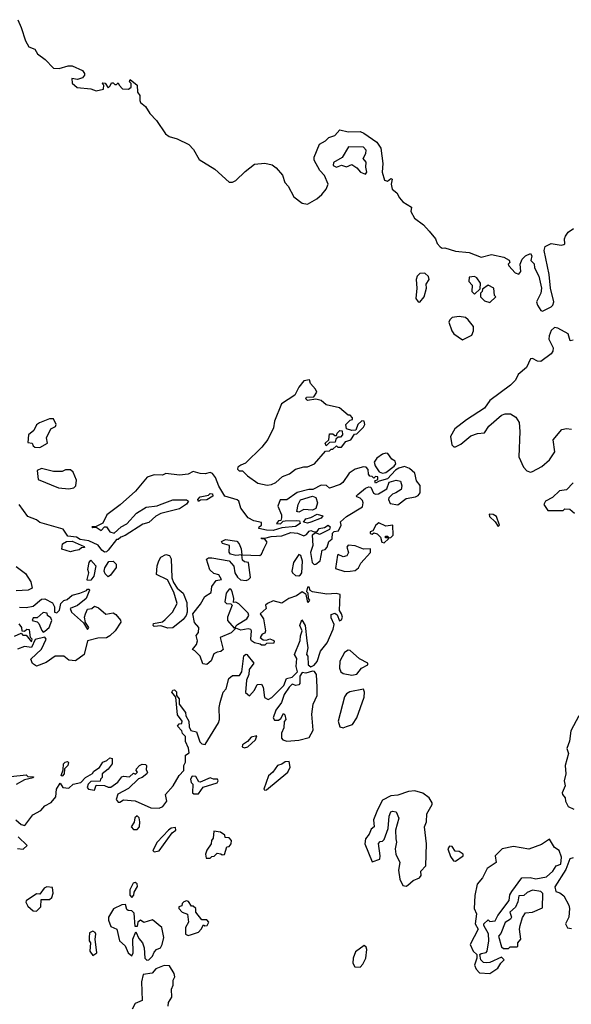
# Model space of a CAD drawing. Extents: x 2240384 to 2404287, y 351326 to 526670.
# Tile 157 of 256: x 2345086 to 2348324, y 419534 to 425310. Entities that reach past the tile are written whole.
import ezdxf

# ---------------------------------------------------------------- set-up
doc = ezdxf.new("R2010")
doc.units = 0

msp = doc.modelspace()

# ---------------------------------------------------------------- linework, layer by layer
at = {"layer": '0CON20XD'}
for points in [[(2345075, 425310), (2345096, 425265), (2345121.2, 425185), (2345140, 425150), (2345175, 425137.5), (2345190.3, 425110.3), (2345237, 425077), (2345285, 425025.7), (2345317.3, 425022.7), (2345370.7, 425039.3), (2345395, 425040), (2345455, 425012.5), (2345467.5, 424995), (2345467.5, 424985), (2345455, 424968.8), (2345425, 424958.8), (2345393.3, 424965), (2345395, 424937.5), (2345423.1, 424913.1), (2345504, 424904), (2345535, 424892.5), (2345578.3, 424901.7), (2345580, 424925), (2345570, 424935), (2345575, 424940), (2345588.3, 424938.3), (2345605, 424910), (2345618.3, 424921.7), (2345625, 424940), (2345635, 424940), (2345645, 424930), (2345655, 424930), (2345665, 424940), (2345670, 424925), (2345690, 424905), (2345725, 424902.5), (2345740, 424915), (2345740, 424935), (2345730, 424945), (2345735, 424960), (2345776.2, 424925), (2345777.5, 424885), (2345792.5, 424865), (2345791.2, 424835), (2345796.2, 424825), (2345825, 424800), (2345849.5, 424759.5), (2345888.6, 424718.6), (2345941.3, 424641.3), (2345964, 424624), (2346010.1, 424610.1), (2346078.4, 424578.4)], [(2346078.4, 424578.4), (2346107.5, 424547.5), (2346139.7, 424489.7), (2346232.7, 424432.7), (2346315, 424357.5), (2346335, 424357.1), (2346355, 424365.7), (2346409.7, 424420.3), (2346465, 424463.1), (2346525, 424467.5), (2346568.1, 424458.1), (2346591.1, 424441.1), (2346628.3, 424398.3), (2346643.5, 424355), (2346662.8, 424332.8), (2346695, 424271.4), (2346745, 424233.1), (2346775, 424226.9), (2346830.7, 424259.3), (2346860, 424285), (2346884.2, 424315), (2346896.7, 424345), (2346876, 424395), (2346847.5, 424425), (2346814.4, 424485), (2346815, 424502.5), (2346845, 424580), (2346881.2, 424598.8), (2346901.7, 424618.3), (2346935, 424630), (2346965, 424663.3), (2347015, 424651.2), (2347085, 424654), (2347106.2, 424645), (2347181.7, 424591.7), (2347205.9, 424555.9), (2347216.9, 424466.9), (2347213.1, 424415), (2347228, 424368), (2347245, 424363.3), (2347265, 424378.8), (2347272.5, 424375), (2347265.7, 424345), (2347272.5, 424315), (2347300, 424295), (2347314.6, 424264.6), (2347335, 424240.8), (2347385, 424210), (2347382.5, 424185), (2347403.3, 424145), (2347455.6, 424105.6), (2347489.7, 424069.7), (2347526.2, 424025), (2347536.4, 423996.4), (2347555, 423977.5), (2347565, 423970), (2347581.7, 423971.7), (2347645, 423951.2), (2347724, 423944), (2347795, 423917.5), (2347855, 423933.3), (2347927.5, 423917.5), (2347959.3, 423899.3), (2347962.5, 423885), (2347953.3, 423875), (2347957.5, 423865), (2347994.4, 423824.4), (2348015, 423816.2), (2348027.1, 423832.9), (2348023.8, 423875), (2348034.5, 423905.5), (2348054.5, 423925.5), (2348085, 423937.5), (2348092, 423925), (2348086.7, 423896.7), (2348105, 423877.5), (2348108, 423855), (2348133.3, 423805), (2348148.1, 423735), (2348144, 423705), (2348120, 423655), (2348124.6, 423634.6), (2348145, 423603.3), (2348155, 423599.2), (2348205, 423624.7), (2348216, 423635), (2348222.1, 423655), (2348201.6, 423735), (2348193.9, 423815), (2348164.6, 423955), (2348170.2, 423979.8), (2348205, 423997.1), (2348265, 423987.5), (2348279.1, 423990.9), (2348285.6, 423995), (2348283.3, 424025), (2348289.5, 424040.5), (2348305, 424063.3), (2348337.5, 424085)], [(2347115, 424403.3), (2347123.3, 424415), (2347117.5, 424445), (2347120, 424475), (2347102.5, 424495), (2347118.8, 424525), (2347120, 424545), (2347105, 424561.2), (2347016.4, 424563.6), (2346979.3, 424500.7), (2346927.5, 424472.5), (2346926.7, 424455), (2346945, 424444), (2346975, 424457.5), (2347005, 424447.5), (2347035, 424460), (2347065, 424440), (2347087.5, 424415), (2347115, 424403.3)], [(2347435, 423653.3), (2347460, 423685), (2347473.3, 423735), (2347472, 423758), (2347488.8, 423785), (2347485, 423802.5), (2347465, 423822.5), (2347435, 423820), (2347420, 423805), (2347414.2, 423785.8), (2347418, 423735), (2347412, 423675), (2347424.1, 423654.1), (2347435, 423653.3)], [(2347755, 423700), (2347788.3, 423731.7), (2347790, 423765), (2347770, 423795), (2347755, 423802.5), (2347725, 423800), (2347722.5, 423775), (2347741.7, 423751.7), (2347740, 423715), (2347755, 423700)], [(2347845, 423650), (2347880, 423685), (2347872.5, 423692.5), (2347870, 423735), (2347835, 423753.3), (2347801.7, 423728.3), (2347800, 423715), (2347790, 423705), (2347790, 423685), (2347815, 423660), (2347845, 423650)], [(2347685, 423431.2), (2347740.5, 423459.5), (2347750, 423485), (2347749.5, 423509.5), (2347719.3, 423549.3), (2347702, 423562), (2347665, 423569.2), (2347625, 423562.9), (2347610.3, 423549.7), (2347605.7, 423535), (2347622.3, 423485), (2347635, 423467.1), (2347685, 423431.2)], [(2348335, 423429.2), (2348316.7, 423426.7), (2348305, 423466.2), (2348245, 423500), (2348225, 423503.2), (2348205, 423486.9), (2348193.8, 423455), (2348192.5, 423435), (2348217.2, 423385), (2348214.8, 423365.2), (2348205, 423349.6), (2348145, 423304.4), (2348125, 423306.5), (2348095, 423321.8), (2348085, 423319.5), (2348060.5, 423269.5), (2348012.3, 423227.7), (2347995.6, 423195), (2347967.5, 423165), (2347845.4, 423075), (2347815, 423031.4), (2347707.8, 422962.2), (2347641, 422909), (2347615.5, 422865.5), (2347622.5, 422815), (2347635, 422803.8), (2347645, 422803.3), (2347675, 422819.5), (2347735, 422869.5), (2347772.7, 422882.7), (2347813.6, 422886.4), (2347838.8, 422925), (2347915, 422990), (2347935, 422998.2), (2347966.7, 422996.7), (2347998.3, 422978.3), (2348017, 422947), (2348022.5, 422895), (2348015.7, 422745), (2348042.9, 422685), (2348063.6, 422663.6), (2348085, 422656), (2348095, 422658.8), (2348150.7, 422689.3), (2348195, 422727.5), (2348226.1, 422773.9), (2348217.5, 422845), (2348267.5, 422905), (2348295, 422911.2), (2348325, 422908)], [(2346538.3, 422578.3), (2346565, 422582.9), (2346590, 422595), (2346629.3, 422630.7), (2346670, 422645), (2346705, 422672.5), (2346753.6, 422686.4), (2346775, 422686.7), (2346817.5, 422705), (2346881.7, 422778.3), (2346905, 422780), (2346915, 422790), (2346925, 422790), (2346945, 422810), (2346953, 422803), (2346975, 422802.5), (2347000, 422835), (2347030, 422845), (2347051.7, 422878.3), (2347065, 422880), (2347105, 422920), (2347112.5, 422935), (2347107.5, 422955), (2347093.6, 422956.4), (2347070, 422935), (2347058.3, 422901.7), (2347035, 422900), (2347005, 422910), (2347000, 422935), (2347025, 422960), (2347040, 422965), (2347040, 422975), (2347025, 422990), (2347015, 422990), (2346963.6, 423033.6), (2346885, 423051.2), (2346855, 423076), (2346825, 423083.3), (2346775, 423076.7), (2346766.7, 423085), (2346770, 423095), (2346812.5, 423097.5), (2346830, 423125), (2346822.3, 423142.3), (2346792.5, 423175), (2346786.7, 423196.7), (2346755, 423191.2), (2346724.4, 423155), (2346702, 423108), (2346623.6, 423056.4), (2346582, 422955), (2346576.2, 422915), (2346542.9, 422847.1), (2346508.3, 422801.7), (2346411.7, 422708.3), (2346384.1, 422695.9), (2346366.7, 422685), (2346365, 422672.5), (2346375, 422663.3), (2346395, 422663.3), (2346424.4, 422634.4), (2346485, 422591.2), (2346538.3, 422578.3)], [(2345205, 422800), (2345250, 422825), (2345243, 422857), (2345270, 422910), (2345296.4, 422923.6), (2345300, 422935), (2345285, 422967.5), (2345260.7, 422969.3), (2345202.5, 422945), (2345185, 422932.5), (2345169.3, 422900.7), (2345137.5, 422875), (2345135, 422830), (2345160, 422825), (2345165, 422810), (2345175, 422802.5), (2345205, 422800)], [(2346885, 422810), (2346880, 422825), (2346900, 422845), (2346905, 422880), (2346925, 422880), (2346935, 422870), (2346945, 422870), (2346950, 422885), (2346965, 422900), (2346978.3, 422898.3), (2346980, 422875), (2346968.3, 422861.7), (2346955, 422860), (2346941.7, 422848.3), (2346938.3, 422831.7), (2346905, 422830), (2346885, 422810)], [(2347215, 422648.8), (2347235, 422653.8), (2347285, 422690), (2347293.8, 422705), (2347290, 422720), (2347271.3, 422731.3), (2347246.2, 422765), (2347235, 422766.9), (2347215, 422761.2), (2347181.7, 422738.3), (2347166.7, 422715), (2347171.7, 422691.7), (2347196.7, 422656.7), (2347215, 422648.8)], [(2345521.7, 420901.7), (2345555, 420922.5), (2345575, 420953.3), (2345597, 420963), (2345615, 420980), (2345630, 420975), (2345630, 420945), (2345606.7, 420913.3), (2345570, 420885), (2345570, 420865), (2345560, 420855), (2345558.3, 420841.7), (2345505, 420840), (2345487.5, 420825), (2345482.5, 420805), (2345490, 420795), (2345525, 420790), (2345535, 420820), (2345585, 420817.5), (2345605, 420807.5), (2345621.7, 420808.3), (2345662.5, 420837.5), (2345685, 420867.5), (2345695, 420872.5), (2345731.7, 420868.3), (2345755, 420890), (2345767, 420883), (2345777.5, 420895), (2345770, 420905), (2345772.5, 420915), (2345790, 420935), (2345805, 420942.5), (2345825, 420940), (2345830, 420935), (2345828.3, 420908.3), (2345837.5, 420895), (2345832.5, 420885), (2345805, 420863.3), (2345783.3, 420856.7), (2345725, 420800), (2345663.3, 420766.7), (2345652.5, 420735), (2345665, 420720), (2345675, 420720), (2345695, 420733.3), (2345765, 420728), (2345856.4, 420686.4), (2345905, 420683.8), (2345925.8, 420694.2), (2345950, 420725), (2345942.5, 420765), (2345986.7, 420815), (2346022.5, 420875), (2346050, 420905), (2346050, 420935), (2346060, 420955), (2346060, 420995), (2346081.7, 421008.3), (2346077, 421037), (2346060, 421075), (2346060, 421105), (2346041.7, 421121.7), (2346038.3, 421138.3), (2346012.5, 421165), (2346021.7, 421178.3), (2346038.3, 421181.7), (2346040, 421195), (2346012, 421232), (2346002.5, 421335), (2345980, 421365), (2345985, 421376.7), (2345995, 421378.8), (2346006.1, 421366.1), (2346007.5, 421345), (2346023.3, 421325), (2346023.3, 421295), (2346060, 421245), (2346062.5, 421225), (2346080, 421195), (2346080.7, 421160.7), (2346090, 421140), (2346125, 421132.5), (2346144.2, 421074.2), (2346155, 421062), (2346175, 421058), (2346253.8, 421185), (2346260, 421205), (2346257.5, 421275), (2346262.5, 421305), (2346280, 421365), (2346297.5, 421385), (2346313.3, 421445), (2346335, 421463.3), (2346377, 421463), (2346390, 421485), (2346401.7, 421578.3), (2346413, 421587), (2346420, 421585), (2346460, 421535), (2346433, 421497), (2346431.7, 421468.3), (2346417.5, 421435), (2346412.3, 421362.3), (2346436.1, 421343.9), (2346463.6, 421376.4), (2346480.7, 421409.3), (2346505, 421412.5), (2346516.2, 421395), (2346524, 421334), (2346545, 421321.2), (2346565.9, 421334.1), (2346636.4, 421403.6), (2346652.5, 421445), (2346685, 421452.5), (2346717.5, 421485), (2346708.8, 421515), (2346713, 421563), (2346700, 421585), (2346733, 421667), (2346733.8, 421695), (2346743.8, 421725), (2346731.2, 421755), (2346741.7, 421788.3), (2346761.2, 421755), (2346772.5, 421665), (2346777.5, 421625), (2346770, 421585), (2346777.5, 421575), (2346780, 421525), (2346795, 421512.5), (2346815, 421522.5), (2346832, 421545), (2346851.4, 421605), (2346891.1, 421655), (2346926.7, 421735), (2346931.7, 421761.7), (2346915, 421800), (2346915, 421820), (2346935, 421827.5), (2346949.3, 421819.3), (2346962.5, 421782.5), (2346975, 421790), (2346980, 421805), (2346975.8, 421825), (2346963.3, 421843.3), (2346967.1, 421937.1), (2346944.2, 421944.2), (2346889.5, 421939.5), (2346805, 421952.5), (2346791.7, 421961.7), (2346785, 421980), (2346775, 421980), (2346770, 421955), (2346777.5, 421947.5), (2346780, 421915), (2346787.5, 421905), (2346778.3, 421891.7), (2346768.3, 421938.3), (2346745, 421952.5), (2346710.6, 421929.4), (2346666.2, 421915), (2346625, 421886.2), (2346575, 421900), (2346540, 421885), (2346530, 421875), (2346532.5, 421855), (2346497.5, 421825), (2346517.5, 421795), (2346530, 421725), (2346525, 421710), (2346510, 421705), (2346497.5, 421685), (2346515, 421672.5), (2346535, 421670), (2346555, 421677.5), (2346575, 421670), (2346580, 421665), (2346577, 421653), (2346535, 421650), (2346525, 421640), (2346505, 421640), (2346497, 421647), (2346465, 421653.8), (2346446.7, 421665), (2346443.3, 421675), (2346447.5, 421725), (2346443, 421733), (2346427, 421737), (2346385, 421728.8), (2346355, 421740), (2346350, 421735), (2346328, 421712), (2346263.9, 421686.1), (2346280, 421615), (2346267, 421603), (2346245, 421600), (2346225, 421588.8), (2346210.7, 421549.3), (2346185, 421526.7), (2346160.8, 421530.8), (2346145, 421576.7), (2346115, 421607.5), (2346100, 421615), (2346123.3, 421645), (2346130, 421665), (2346122.5, 421697.5), (2346136.7, 421715), (2346137.5, 421745), (2346113, 421773), (2346103.3, 421825), (2346148.3, 421881.7), (2346173.6, 421926.4), (2346210.7, 421949.3), (2346213.3, 421985), (2346240, 422020), (2346270, 422025), (2346255, 422053.3), (2346225, 422060), (2346201.7, 422081.7), (2346182.5, 422145), (2346195, 422152.5), (2346215, 422153.3), (2346316.1, 422136.1), (2346343.6, 422103.6), (2346350, 422065), (2346365, 422040), (2346383, 422023), (2346415, 422020), (2346430, 422025), (2346441.7, 422038.3), (2346430, 422125), (2346405, 422130), (2346395, 422140), (2346390, 422170), (2346355, 422166.2), (2346323.8, 422173.8), (2346316.4, 422186.4), (2346317.5, 422225), (2346276.4, 422236.4), (2346271.7, 422248.3), (2346295, 422260), (2346360.5, 422250.5), (2346374.3, 422234.3), (2346385.8, 422205), (2346390, 422170), (2346495, 422166.2), (2346506.2, 422175), (2346520, 422205), (2346538.8, 422245), (2346525, 422262.5), (2346505, 422263.8), (2346505, 422270), (2346525, 422267.5), (2346562.3, 422277.7), (2346625, 422281.2), (2346678.7, 422301.3), (2346716.6, 422296.6), (2346755, 422282.5), (2346770, 422290), (2346785, 422310), (2346795, 422314), (2346815, 422306.2), (2346831.7, 422308.3), (2346844.5, 422325.5), (2346875, 422331.2), (2346897.5, 422345), (2346908.8, 422335), (2346905, 422320), (2346845, 422290), (2346825, 422300), (2346802.5, 422285), (2346807.5, 422225), (2346793.3, 422185), (2346803.3, 422125), (2346815, 422113.3), (2346825, 422116.2), (2346850, 422135), (2346861.7, 422198.3), (2346878.3, 422201.7), (2346890, 422215), (2346901.7, 422248.3), (2346920, 422265), (2346921.7, 422298.3), (2346933, 422307), (2346958.3, 422311.7), (2346972.5, 422345), (2346970, 422365), (2347004.2, 422395), (2347097.7, 422452.3), (2347102.2, 422475), (2347098.3, 422488.3), (2347085, 422503.3), (2347065, 422510), (2347063, 422517), (2347070, 422525), (2347115, 422562.5), (2347135, 422570), (2347147.5, 422567.5), (2347162.7, 422532.7), (2347175, 422526.2), (2347191.7, 422528.3), (2347241.7, 422558.3), (2347255, 422597.5), (2347295, 422608.8), (2347321.7, 422601.7), (2347330, 422575), (2347325.8, 422554.2), (2347293.6, 422533.6), (2347274.1, 422525.9), (2347252.5, 422505), (2347250, 422495), (2347261.2, 422471.2), (2347305, 422463.8), (2347355, 422501.2), (2347409.7, 422510.3), (2347425, 422518), (2347436.4, 422533.6), (2347436.6, 422576.6), (2347414.3, 422605), (2347405, 422650), (2347375, 422676.7), (2347345, 422688.8), (2347311.9, 422678.1), (2347292.7, 422667.3), (2347244.1, 422615.9), (2347196.7, 422603.3), (2347175, 422590), (2347170, 422605), (2347188.3, 422611.7), (2347188.3, 422628.3), (2347175, 422630), (2347165, 422620), (2347155, 422630), (2347141.7, 422631.7), (2347133, 422643), (2347131.7, 422671.7), (2347120, 422685), (2347105, 422687.5), (2347055, 422673.3), (2347020.5, 422649.5), (2346983.3, 422595), (2346967.7, 422582.3), (2346905, 422562.5), (2346887, 422577), (2346855, 422580), (2346807, 422553), (2346783, 422553), (2346715, 422535.8), (2346655, 422493.8), (2346615, 422493.3), (2346600.8, 422455), (2346623.3, 422405), (2346622.5, 422387.5), (2346618.3, 422371.7), (2346605, 422370), (2346593.3, 422355), (2346617, 422353), (2346632.5, 422367.5), (2346645, 422370), (2346712.5, 422372.5), (2346729.3, 422369.3), (2346733.3, 422355), (2346705, 422337.5), (2346625, 422328.8), (2346575, 422312.9), (2346534.2, 422314.2), (2346490, 422325), (2346492.5, 422335), (2346505.9, 422344.1), (2346505, 422360), (2346459.7, 422369.7), (2346427.6, 422387.6), (2346384.5, 422444.5), (2346372.5, 422485), (2346363.6, 422493.6), (2346290, 422515), (2346255, 422572.5), (2346236.2, 422625), (2346218.3, 422648.3), (2346205, 422653.8), (2346175, 422646), (2346145, 422646.7), (2346105, 422658.5), (2346075.6, 422644.4), (2346025, 422637.5), (2345945, 422648), (2345925, 422638), (2345875, 422639.2), (2345835, 422625.8), (2345765.6, 422544.4), (2345677.1, 422462.9), (2345597.5, 422405), (2345574.2, 422355.8), (2345535, 422337.5), (2345510, 422335), (2345515, 422330), (2345535, 422333.3), (2345565, 422313.8), (2345585, 422333.8), (2345595, 422334), (2345615, 422306.2), (2345641.7, 422298.3), (2345682.5, 422335), (2345715, 422352.5), (2345772.5, 422415), (2345829.3, 422450.7), (2345893, 422457), (2345906.4, 422463.6), (2345985, 422492.5), (2346065, 422492.5), (2346077.5, 422485), (2346065, 422467.5), (2346025, 422441.2), (2345915, 422412.5), (2345885, 422397.5), (2345845, 422360), (2345809.3, 422350.7), (2345706.1, 422283.9), (2345680, 422275), (2345665, 422260), (2345655, 422260), (2345605, 422197.5), (2345595, 422187.5), (2345585, 422186.7), (2345568.3, 422198.3), (2345547.1, 422227.1), (2345491.7, 422251.7), (2345440.5, 422260.5), (2345420, 422275), (2345370, 422280), (2345341.4, 422321.4), (2345205, 422360), (2345185, 422376.2), (2345135, 422396), (2345083.8, 422465)], [(2345375, 422556.7), (2345405, 422563.8), (2345416.7, 422575), (2345419.3, 422609.3), (2345400.8, 422655), (2345385, 422669.2), (2345355, 422670), (2345335, 422660), (2345285, 422660), (2345215, 422676.2), (2345190, 422665), (2345195, 422612.5), (2345314, 422564), (2345375, 422556.7)], [(2348335, 422593.3), (2348295, 422552.5), (2348255, 422546.7), (2348213, 422507), (2348172.5, 422485), (2348162.5, 422465), (2348185, 422430), (2348275, 422430), (2348285, 422440), (2348315, 422437.5), (2348342.5, 422415)], [(2346135, 422483.3), (2346132.5, 422495), (2346145, 422510), (2346195, 422520), (2346205, 422530), (2346218.3, 422528.3), (2346220, 422515), (2346185, 422493.3), (2346148.3, 422491.7), (2346135, 422483.3)], [(2346725, 422420), (2346712.5, 422425), (2346720, 422465), (2346735, 422493.8), (2346805, 422513.8), (2346825, 422507.5), (2346833.8, 422475), (2346825, 422442.5), (2346805, 422433.3), (2346755, 422436.7), (2346725, 422420)], [(2346775, 422355.8), (2346753, 422363), (2346765, 422381.2), (2346795, 422388.8), (2346831.7, 422408.3), (2346865, 422400), (2346856.2, 422385), (2346795, 422361.4), (2346775, 422355.8)], [(2347895, 422337.5), (2347902.5, 422345), (2347883.8, 422395), (2347865, 422407.8), (2347841.7, 422408.3), (2347843.8, 422395), (2347877.5, 422365), (2347895, 422337.5)], [(2347225, 422241.2), (2347250, 422265), (2347250, 422270), (2347235, 422270), (2347230, 422275), (2347235, 422280), (2347245, 422280), (2347255, 422270), (2347265, 422271.2), (2347277.5, 422285), (2347276.7, 422345), (2347235, 422339.4), (2347195, 422358.8), (2347175.9, 422344.1), (2347158.3, 422311.7), (2347142.5, 422305), (2347143.3, 422295), (2347155, 422292.5), (2347165, 422300), (2347185, 422293.3), (2347203.6, 422273.6), (2347212.5, 422245), (2347225, 422241.2)], [(2345385, 422188), (2345333.3, 422203.3), (2345337.5, 422235), (2345360.7, 422249.3), (2345395, 422250), (2345465, 422220), (2345466.2, 422213.8), (2345448.3, 422211.7), (2345435, 422200), (2345405, 422194), (2345385, 422188)], [(2346995, 422072.9), (2347025, 422074.3), (2347055, 422079.4), (2347075, 422094.2), (2347088.9, 422121.1), (2347146.2, 422185), (2347146, 422206), (2347105, 422203.8), (2347055, 422222.5), (2347015, 422226.2), (2347006.2, 422215), (2347016.2, 422185), (2347005.6, 422164.4), (2346985, 422159.2), (2346955, 422172.5), (2346951.2, 422168.8), (2346940.8, 422090.8), (2346995, 422072.9)], [(2345955, 421740), (2345915, 421753.3), (2345875, 421750), (2345870, 421755), (2345871.7, 421768.3), (2345925, 421777.5), (2345939.5, 421790.5), (2345983.3, 421835), (2346010, 421885), (2345991.7, 421951.7), (2345953, 422023), (2345890, 422055), (2345893.3, 422105), (2345903.3, 422135), (2345915, 422157.5), (2345945, 422172.5), (2345966.4, 422166.4), (2345976.1, 422146.1), (2345980, 422035), (2345988.3, 422008.3), (2346010, 421975), (2346046.2, 421945), (2346068.3, 421891.7), (2346070, 421835), (2346063.3, 421815), (2346045, 421791.2), (2345985, 421742.5), (2345955, 421740)], [(2346725, 422048), (2346735, 422053.8), (2346742, 422065), (2346747, 422133), (2346735.9, 422165.9), (2346725, 422173.3), (2346693.8, 422125), (2346683.3, 422075), (2346686.7, 422065), (2346705, 422050), (2346725, 422048)], [(2345065, 422102.5), (2345120, 422060), (2345151.7, 422011.7), (2345160, 421975), (2345136.4, 421963.6), (2345065, 421960)], [(2345485, 422020), (2345482.5, 422025), (2345492.5, 422065), (2345486.7, 422085), (2345493.6, 422126.4), (2345505, 422140), (2345533.3, 422105), (2345522.5, 422045), (2345505, 422022.5), (2345485, 422020)], [(2345605, 422042), (2345588.6, 422058.6), (2345583.1, 422075), (2345585.5, 422095), (2345608.7, 422131.3), (2345635, 422133.3), (2345653.3, 422115), (2345653.5, 422096.5), (2345619.5, 422050.5), (2345605, 422042)], [(2345085.8, 421864.2), (2345125, 421861.2), (2345165, 421870), (2345215, 421910), (2345235, 421912.5), (2345279.3, 421889.3), (2345290, 421865), (2345290, 421835), (2345305, 421830), (2345320, 421845), (2345327.5, 421885), (2345345, 421902.5), (2345365, 421907.5), (2345395, 421933.3), (2345440, 421945), (2345478.3, 421961.7), (2345485, 421970), (2345495, 421970), (2345497, 421963), (2345477.5, 421915), (2345425, 421873.3), (2345382.5, 421855), (2345390, 421835), (2345461.2, 421771.2), (2345485, 421732.5), (2345492.5, 421745), (2345472.5, 421772.5), (2345466.9, 421805), (2345471.9, 421825), (2345485, 421852.5), (2345510, 421855), (2345525, 421870), (2345548.8, 421858.8), (2345592.6, 421822.6), (2345635, 421830.8), (2345651.3, 421821.3), (2345677.8, 421787.8), (2345680, 421775), (2345646, 421725), (2345615, 421696), (2345595, 421684), (2345545, 421680.8), (2345485, 421666.7), (2345465, 421586.2), (2345415, 421548.8), (2345375, 421552.5), (2345345, 421576.2), (2345294.6, 421575.4), (2345242.1, 421537.9), (2345185, 421518), (2345162.6, 421532.6), (2345152, 421558), (2345215, 421616.2), (2345242.5, 421675), (2345235, 421687.5), (2345176.7, 421673.3), (2345155, 421627.5), (2345115, 421632.5), (2345073.9, 421616.1)], [(2346345, 421740), (2346365, 421762.5), (2346420, 421795), (2346431.2, 421815), (2346427.5, 421827.5), (2346373, 421883), (2346355, 421892.5), (2346341.7, 421891.7), (2346342.5, 421915), (2346332.5, 421955), (2346325, 421970), (2346315, 421970), (2346297.5, 421945), (2346290, 421895), (2346300, 421885), (2346325, 421882.5), (2346332.5, 421875), (2346306, 421805), (2346306.1, 421786.1), (2346345, 421740)], [(2345225, 421717.5), (2345235, 421723.3), (2345260, 421745), (2345275.8, 421785.8), (2345270, 421800), (2345250, 421815), (2345248.3, 421828.3), (2345225, 421832.5), (2345188.3, 421801.7), (2345165, 421800), (2345160, 421785), (2345188.3, 421778.3), (2345198.3, 421768.3), (2345216.1, 421726.1), (2345225, 421717.5)], [(2345056.4, 421693.6), (2345095, 421710), (2345105, 421700), (2345125, 421700), (2345155, 421660), (2345160, 421675), (2345150, 421685), (2345145, 421730), (2345128.3, 421731.7), (2345115, 421720), (2345101.7, 421721.7), (2345100, 421745), (2345082.5, 421765)], [(2347035, 421464), (2347065, 421470), (2347092.5, 421505), (2347130, 421525), (2347130, 421535), (2347080.9, 421560.9), (2347025, 421610), (2347015, 421612), (2346992.6, 421597.4), (2346965, 421546.7), (2346962.5, 421505), (2346972, 421485), (2346985, 421474), (2347035, 421464)], [(2346655, 421077.5), (2346725, 421082.9), (2346785, 421099.4), (2346808.5, 421141.5), (2346800.9, 421235), (2346809.1, 421295), (2346831.5, 421345), (2346832.9, 421395), (2346827.9, 421467.9), (2346815.7, 421485.7), (2346805, 421488.8), (2346765, 421476.7), (2346745, 421480), (2346730.7, 421459.3), (2346730, 421415), (2346725, 421407.5), (2346707, 421403), (2346685, 421412.5), (2346667.5, 421395), (2346639.3, 421350.7), (2346622.5, 421305), (2346590.5, 421259.5), (2346573.3, 421215), (2346581.2, 421201.2), (2346605, 421200), (2346618.8, 421211.2), (2346635, 421240), (2346641.7, 421231.7), (2346647.5, 421205), (2346638.3, 421191.7), (2346636.7, 421155), (2346623.3, 421125), (2346622.5, 421095), (2346630, 421085), (2346655, 421077.5)], [(2346985, 421155.7), (2347005, 421162.5), (2347040, 421175), (2347064.4, 421215), (2347107.5, 421335), (2347110, 421365), (2347105, 421382.5), (2347023.4, 421366.6), (2347004.5, 421355.5), (2346992.2, 421337.8), (2346955.7, 421195), (2346965, 421162), (2346985, 421155.7)], [(2348367.8, 421225), (2348321.3, 421138.7), (2348313, 421077), (2348297.1, 421035), (2348307.5, 421005), (2348287.5, 420935), (2348290.8, 420885), (2348282.5, 420845), (2348287.5, 420815), (2348269.4, 420775), (2348271.4, 420765), (2348288, 420745), (2348290, 420725), (2348304.4, 420694.4), (2348339.3, 420679.3)], [(2346405, 421037.5), (2346425, 421043.8), (2346470, 421085), (2346478.3, 421108.3), (2346445, 421100), (2346422.5, 421075), (2346393.6, 421056.4), (2346392.5, 421045), (2346405, 421037.5)], [(2345335, 420872.5), (2345330, 420875), (2345341.7, 420908.3), (2345343.3, 420945), (2345352.5, 420955), (2345367.5, 420957.5), (2345372.5, 420952.5), (2345370, 420935), (2345350, 420915), (2345347.5, 420885), (2345335, 420872.5)], [(2346525, 420790), (2346535, 420792.5), (2346660, 420895), (2346674.2, 420925), (2346668, 420958), (2346645, 420956.7), (2346625, 420942.5), (2346600, 420935), (2346572.5, 420895), (2346547, 420873), (2346520, 420795), (2346525, 420790)], [(2345035, 420870), (2345125, 420880), (2345135, 420870), (2345168.3, 420868.3), (2345165, 420862.5), (2345115, 420850), (2345066.4, 420823.6)], [(2345063.6, 420616.4), (2345095, 420587.5), (2345117, 420583), (2345163.8, 420645), (2345210.3, 420669.7), (2345235, 420698.8), (2345271.7, 420718.3), (2345299.3, 420750.7), (2345303.3, 420795), (2345325, 420830), (2345340, 420805), (2345375, 420801.2), (2345400, 420825), (2345446.1, 420833.9), (2345473.3, 420865), (2345513.3, 420886.7), (2345521.7, 420901.7)], [(2346108.3, 420768.3), (2346135, 420768.8), (2346162.3, 420807.7), (2346245, 420832.9), (2346251.2, 420845), (2346247.5, 420855), (2346223.9, 420853.9), (2346205, 420862.5), (2346145, 420836.7), (2346138.3, 420838.3), (2346120.3, 420870.3), (2346098.3, 420871.7), (2346089.2, 420855), (2346093.3, 420835), (2346102.5, 420825), (2346100, 420775), (2346108.3, 420768.3)], [(2347355, 420227.5), (2347365, 420233.3), (2347395, 420260), (2347432.5, 420275), (2347441.7, 420288.3), (2347440, 420315), (2347470.8, 420345), (2347473.5, 420475), (2347461.9, 420575), (2347473.1, 420605), (2347475, 420650), (2347508, 420705), (2347507.5, 420715), (2347490, 420745), (2347452.4, 420772.4), (2347404.7, 420785.3), (2347367.8, 420782.2), (2347305, 420761.2), (2347265, 420755.7), (2347215, 420731.4), (2347185.6, 420675), (2347163.5, 420615), (2347166.2, 420573.8), (2347149.3, 420560.7), (2347138.3, 420531.7), (2347116.7, 420505), (2347112.9, 420475), (2347155, 420370), (2347200, 420385), (2347202.5, 420405), (2347193, 420477), (2347201.7, 420488.3), (2347215, 420490), (2347225, 420500), (2347248, 420565), (2347255, 420637.5), (2347265, 420662.5), (2347275, 420667.5), (2347295, 420662.5), (2347310.8, 420625), (2347292, 420555), (2347294, 420505), (2347298.8, 420485), (2347290, 420445), (2347294, 420415), (2347316.7, 420365), (2347308.8, 420321.2), (2347317.5, 420267.5), (2347335, 420230), (2347355, 420227.5)], [(2345775, 420560), (2345790, 420575), (2345792.5, 420605), (2345787, 420627), (2345775, 420640), (2345761.7, 420628.3), (2345757.5, 420602.5), (2345740, 420575), (2345755, 420560), (2345775, 420560)], [(2345875, 420427.5), (2345905, 420433.3), (2345981.4, 420538.6), (2346003.3, 420555), (2346000, 420570), (2345975, 420566), (2345960, 420555), (2345894, 420485), (2345867.5, 420435), (2345875, 420427.5)], [(2346205, 420390), (2346215, 420400), (2346228.3, 420401.7), (2346245, 420420), (2346267, 420417), (2346275, 420410), (2346288.3, 420411.7), (2346301.7, 420458.3), (2346315, 420460), (2346327.5, 420475), (2346330, 420495), (2346315, 420510), (2346291.7, 420511.7), (2346290, 420525), (2346265, 420542.5), (2346225, 420550), (2346221.7, 420508.3), (2346212.5, 420495), (2346210, 420475), (2346185, 420437.5), (2346177.5, 420415), (2346181.7, 420391.7), (2346205, 420390)], [(2345073, 420447), (2345107, 420443), (2345130, 420465), (2345077, 420517)], [(2347845, 419713.8), (2347892.5, 419745), (2347910, 419775), (2347930, 419795), (2347915, 419810), (2347845, 419778.8), (2347825, 419776.2), (2347809.3, 419779.3), (2347792.5, 419795), (2347787.5, 419825), (2347795, 419832.5), (2347823.3, 419836.7), (2347830, 419845), (2347840, 419905), (2347837, 419947), (2347810, 419995), (2347810, 420005), (2347835, 420030), (2347845, 420020), (2347876.4, 420023.6), (2347892.5, 420055), (2347958.3, 420141.7), (2347963.3, 420175), (2347974.2, 420195.8), (2348032.5, 420275), (2348082.3, 420277.7), (2348115, 420270), (2348177.7, 420282.3), (2348216.2, 420315), (2348233.9, 420346.1), (2348262.5, 420355), (2348266.4, 420396.4), (2348253.3, 420435), (2348224.1, 420454.1), (2348195, 420502.5), (2348148.2, 420471.8), (2348075, 420442.9), (2347985, 420459.4), (2347917.5, 420445), (2347877.5, 420405), (2347883.3, 420365), (2347830.7, 420329.3), (2347803.3, 420275), (2347771.7, 420238.3), (2347758.3, 420171.7), (2347753.9, 420096.1), (2347767.5, 420065), (2347760, 420005), (2347777.5, 419975), (2347730, 419885), (2347747.5, 419845), (2347770, 419825), (2347770, 419805), (2347756.4, 419763.6), (2347765, 419740), (2347785, 419718.8), (2347845, 419713.8)], [(2347645, 420372.5), (2347690, 420405), (2347690, 420415), (2347665, 420430), (2347641.7, 420431.7), (2347625, 420460), (2347608.3, 420461.7), (2347600, 420445), (2347615, 420400), (2347632.5, 420375), (2347645, 420372.5)], [(2348335, 420393.8), (2348315, 420387.5), (2348292.5, 420325), (2348227, 420223), (2348232.5, 420195), (2348257, 420187), (2348279.5, 420169.5), (2348310, 420115), (2348314, 420095), (2348310, 420045), (2348290, 420005), (2348301.9, 419981.9), (2348325, 419979.2)], [(2345745, 420160), (2345757, 420173), (2345758.3, 420191.7), (2345777.5, 420225), (2345775, 420240), (2345765, 420247.5), (2345752.5, 420245), (2345733.3, 420205), (2345733, 420173), (2345745, 420160)], [(2345185, 420080), (2345210, 420105), (2345211.7, 420148.3), (2345261.7, 420148.3), (2345275, 420160), (2345282.5, 420185), (2345278.3, 420218.3), (2345245, 420222.5), (2345230, 420215), (2345205, 420180), (2345185, 420182.5), (2345125, 420140), (2345123, 420133), (2345135, 420110), (2345165, 420082.5), (2345185, 420080)], [(2347955, 419860), (2347965, 419870), (2348005, 419870), (2348010, 419875), (2348010, 419895), (2348027.5, 419915), (2348020, 419975), (2348023.3, 419995), (2348036.4, 420043.6), (2348055, 420070), (2348095, 420074), (2348155, 420100), (2348156.4, 420183.6), (2348145.6, 420195.6), (2348095, 420202.5), (2348065, 420190), (2348045, 420172.5), (2348015, 420170), (2348010, 420135), (2347996.1, 420103.9), (2347962.5, 420075), (2347972.5, 420045), (2347966.4, 420033.6), (2347936.4, 420013.6), (2347910.7, 419949.3), (2347897, 419933), (2347915, 419870), (2347925, 419860), (2347955, 419860)], [(2346075, 419937.5), (2346095, 419943.3), (2346135, 419957.5), (2346152.5, 419975), (2346165, 420000), (2346173.3, 419993.3), (2346187.5, 419995), (2346196.2, 420016.2), (2346185, 420030), (2346155, 420030), (2346120, 420075), (2346120, 420095), (2346105, 420110), (2346095, 420110), (2346076.4, 420136.4), (2346065, 420140), (2346050, 420135), (2346040, 420125), (2346038.3, 420111.7), (2346020, 420105), (2346020, 420095), (2346040, 420075), (2346071.7, 420061.7), (2346077.5, 420015), (2346060, 419985), (2346060, 419945), (2346075, 419937.5)], [(2345832.9, 419792.9), (2345845, 419793.8), (2345866.7, 419815), (2345875, 419840), (2345890, 419855), (2345912.5, 419865), (2345923.3, 419885), (2345933.3, 419925), (2345920, 419985), (2345865, 420030), (2345815, 420012.5), (2345795, 420027.5), (2345780, 420015), (2345775, 419990), (2345765, 419990), (2345757.7, 420067.7), (2345745, 420082.5), (2345723.6, 420083.6), (2345715, 420090), (2345708.3, 420118.3), (2345685, 420117.5), (2345637, 420093), (2345607.5, 420045), (2345607, 420027), (2345620.7, 419990.7), (2345657.5, 419975), (2345672.5, 419905), (2345705, 419877.5), (2345723.3, 419835), (2345745, 419817.5), (2345753.3, 419835), (2345751.2, 419915), (2345768.3, 419958.3), (2345785, 419920), (2345807.5, 419895), (2345816.2, 419865), (2345821.2, 419805), (2345832.9, 419792.9)], [(2345515, 419820), (2345540, 419835), (2345530, 419915), (2345533.3, 419945), (2345530, 419955), (2345515, 419963.3), (2345496.4, 419953.6), (2345493.3, 419925), (2345493.3, 419905), (2345502.5, 419895), (2345497.5, 419845), (2345515, 419820)], [(2347085, 419752), (2347101.1, 419768.9), (2347118.6, 419805), (2347124.2, 419855), (2347119.7, 419869.7), (2347108.1, 419878.1), (2347058.2, 419841.8), (2347043.8, 419803.8), (2347042, 419775), (2347053.6, 419753.6), (2347085, 419752)], [(2345958.3, 419521.7), (2345960, 419545), (2345980, 419575), (2345978.3, 419621.7), (2345986.9, 419645), (2345986.7, 419675), (2345996.2, 419695), (2345992.5, 419715), (2345965, 419760), (2345935, 419761.2), (2345885, 419742.5), (2345863.6, 419716.4), (2345811.7, 419708.3), (2345801.2, 419665), (2345806.2, 419555), (2345765, 419537.5), (2345746.7, 419505)]]:
    msp.add_lwpolyline(points, dxfattribs=at)

doc.saveas('drawing.dxf')
